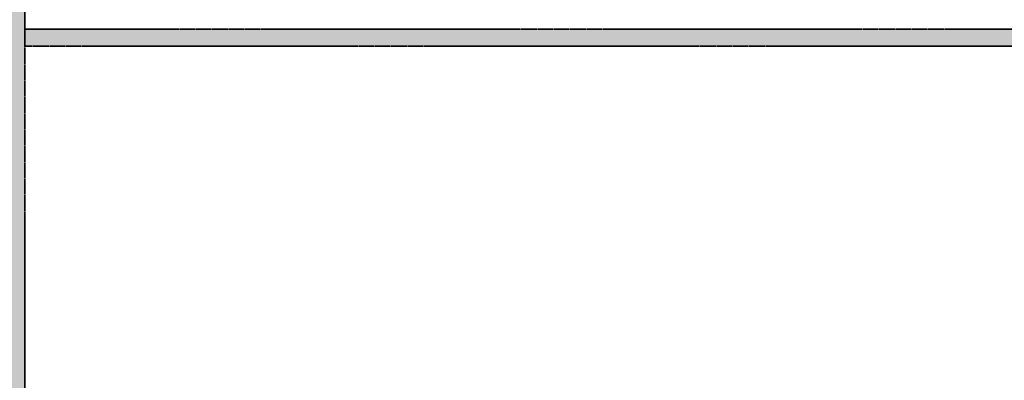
# Model space of a CAD drawing. Header units: millimetres. Extents: x -32613 to 52917, y -2150 to 8528.
# Tile 145 of 256: x 29880 to 32774, y 3630 to 4690. Entities that reach past the tile are written whole.
import ezdxf

# ---------------------------------------------------------------- set-up
doc = ezdxf.new("R2010")
doc.units = ezdxf.units.MM
doc.linetypes.add('_Tracejado médio', pattern=[4, 3, -1])
for name, color, linetype, lineweight in [('A-CLNG', 13, 'Continuous', 25), ('A-CLNG-PATT', 13, 'Continuous', 25), ('A-WALL', 113, 'Continuous', 25), ('A-WALL-PATT', 111, 'Continuous', 70)]:
    doc.layers.add(name, color=color, linetype=linetype, lineweight=lineweight)

msp = doc.modelspace()

# ---------------------------------------------------------------- hatches: boundary and pattern name
at = {"layer": 'A-CLNG-PATT', "lineweight": 18}
msp.add_hatch(color=21, dxfattribs=at).paths.add_polyline_path([(29895.459, 4611.934), (35680.459, 4611.934), (35680.459, 4661.934), (29895.459, 4661.934), (29895.459, 4644.833)], flags=0)
at = {"layer": 'A-WALL-PATT', "lineweight": 18}
msp.add_hatch(color=21, dxfattribs=at).paths.add_polyline_path([(29895.459, 3163.6), (29895.459, 5328.7), (29595.459, 5328.7), (29595.459, 3163.6)], flags=0)

# ---------------------------------------------------------------- linework, layer by layer
at = {"layer": 'A-CLNG', "color": 40, "linetype": '_Tracejado médio', "lineweight": 35}
for p, q in [((35680.459, 4661.934), (29895.459, 4661.934)), ((29895.459, 4661.934), (29895.459, 4611.934)), ((29895.459, 4611.934), (35680.459, 4611.934))]:
    msp.add_line(p, q, dxfattribs=at)
at = {"layer": 'A-WALL', "color": 40, "linetype": '_Tracejado médio', "lineweight": 35}
msp.add_line((29895.459, 3163.6), (29895.459, 5328.7), dxfattribs=at)

doc.saveas('drawing.dxf')
